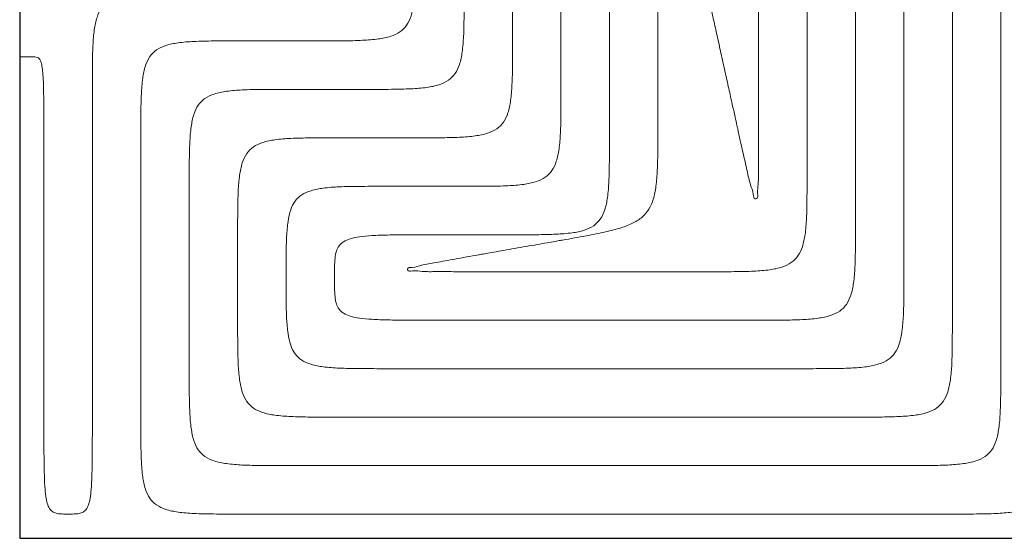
# Model space of a CAD drawing. Header units: millimetres. Extents: x 206445 to 335272, y 14092 to 100072.
# Tile 22 of 38: x 320412 to 322445, y 44439 to 45508. Entities that reach past the tile are written whole.
import ezdxf
from ezdxf.lldxf.tags import DXFTag

# ---------------------------------------------------------------- set-up
doc = ezdxf.new("R2010")
doc.units = ezdxf.units.MM
doc.layers.add('IS_Ogrzewanie_płaszczyznowe', color=7, linetype='SOLID', true_color=0x008000)
doc.layers.add('IS_Rys.pętli_o.p._Powrót', color=251, linetype='DASH', lineweight=0)
doc.layers.add('IS_Rys.pętli_o.p._Zasilanie', color=76, linetype='SOLID', lineweight=0)
tags = doc.linetypes.add('DASH', pattern=[15, 10, -5]).pattern_tags.tags
tags[6:7] = [DXFTag(74, 4), DXFTag(75, 0), DXFTag(340, '0'), DXFTag(46, 0.0), DXFTag(50, 0.0), DXFTag(44, 0.0), DXFTag(45, 0.0)]
tags[4:5] = [DXFTag(74, 4), DXFTag(75, 0), DXFTag(340, '0'), DXFTag(46, 0.0), DXFTag(50, 0.0), DXFTag(44, 0.0), DXFTag(45, 0.0)]
tags = doc.linetypes.add('SOLID', pattern=[10, 10, 0]).pattern_tags.tags
tags[6:7] = [DXFTag(74, 4), DXFTag(75, 0), DXFTag(340, '0'), DXFTag(46, 0.0), DXFTag(50, 0.0), DXFTag(44, 0.0), DXFTag(45, 0.0)]
tags[4:5] = [DXFTag(74, 4), DXFTag(75, 0), DXFTag(340, '0'), DXFTag(46, 0.0), DXFTag(50, 0.0), DXFTag(44, 0.0), DXFTag(45, 0.0)]

msp = doc.modelspace()

# ---------------------------------------------------------------- linework, layer by layer
at = {"layer": 'IS_Ogrzewanie_płaszczyznowe'}
for p, q in [((320412.1, 45870.7), (320412.1, 44438.5)), ((320412.1, 44438.5), (322587.7, 44438.5))]:
    msp.add_line(p, q, dxfattribs=at)
at = {"layer": 'IS_Rys.pętli_o.p._Powrót', "ltscale": 10}
for points, knots in [([(322337.7, 46327.8), (322337.7, 46316.7), (322337.7, 46274.8), (322337.7, 46187.3), (322337.7, 46054.2), (322337.7, 45888.8), (322337.7, 45703.9), (322337.7, 45512.5), (322337.7, 45327.6), (322337.7, 45162.1), (322337.7, 45029.1), (322337.7, 44941.5), (322337.7, 44899.7), (322337.7, 44888.5)], [0, 0, 0, 0, 3.352239, 12.543862, 26.277228, 43.254696, 62.178625, 81.751375, 100.675304, 117.652772, 131.386138, 140.577761, 143.93, 143.93, 143.93, 143.93]), ([(322137.7, 46127.8), (322137.7, 46119.8), (322137.7, 46089.6), (322137.7, 46026.3), (322137.7, 45930.3), (322137.7, 45810.8), (322137.7, 45677.3), (322137.7, 45539.1), (322137.7, 45405.6), (322137.7, 45286.1), (322137.7, 45190), (322137.7, 45126.8), (322137.7, 45096.6), (322137.7, 45088.5)], [0, 0, 0, 0, 2.420609, 9.057761, 18.974448, 31.233659, 44.898385, 59.031615, 72.696341, 84.955552, 94.872239, 101.509391, 103.93, 103.93, 103.93, 103.93]), ([(321429.7, 45464.7), (321429.7, 45469.1), (321429.7, 45485.2), (321429.7, 45519), (321429.7, 45570.4), (321429.7, 45634.3), (321429.7, 45705.8), (321429.7, 45779.7), (321429.7, 45851.1), (321429.7, 45915), (321429.7, 45966.4), (321429.7, 46000.3), (321429.7, 46016.4), (321429.7, 46020.7)], [0, 0, 0, 0, 1.294943, 4.845593, 10.150681, 16.708941, 24.019102, 31.579898, 38.890059, 45.448319, 50.753407, 54.304057, 55.599, 55.599, 55.599, 55.599]), ([(321629.7, 45264.7), (321629.7, 45269.9), (321629.7, 45289.2), (321629.7, 45329.5), (321629.7, 45390.8), (321629.7, 45467), (321629.7, 45552.2), (321629.7, 45640.4), (321629.7, 45725.6), (321629.7, 45801.8), (321629.7, 45863.1), (321629.7, 45903.4), (321629.7, 45922.7), (321629.7, 45927.8)], [0, 0, 0, 0, 1.544387, 5.778996, 12.106001, 19.927573, 28.645887, 37.663113, 46.381427, 54.202999, 60.530004, 64.764613, 66.309, 66.309, 66.309, 66.309]), ([(321937.7, 45927.8), (321937.7, 45922.9), (321937.7, 45904.3), (321937.7, 45865.4), (321937.7, 45806.3), (321937.7, 45732.8), (321937.7, 45650.7), (321937.7, 45565.7), (321937.7, 45483.5), (321937.7, 45410.1), (321937.7, 45351), (321937.7, 45312.1), (321937.7, 45293.5), (321937.7, 45288.5)], [0, 0, 0, 0, 1.488978, 5.57166, 11.671668, 19.212622, 27.618144, 36.311856, 44.717378, 52.258332, 58.35834, 62.441022, 63.93, 63.93, 63.93, 63.93]), ([(321029.7, 45464.7), (321046.3, 45464.7), (321076.4, 45464.7), (321117.5, 45465.5), (321150.6, 45467.9), (321176.8, 45473), (321197.4, 45482.1), (321212.3, 45497), (321221.4, 45517.6), (321226.5, 45543.8), (321229, 45576.9), (321229.7, 45618), (321229.7, 45648.2), (321229.7, 45664.7)], [0, 0, 0, 0, 4.973727, 9.047211, 12.320392, 14.919985, 17.03704, 18.970826, 21.087881, 23.687474, 26.960655, 31.034139, 36.007866, 36.007866, 36.007866, 36.007866]), ([(321894.5, 45283.8), (321894, 45285.9), (321892.2, 45293.9), (321888.5, 45310.6), (321882.9, 45336), (321875.9, 45367.5), (321868.1, 45402.7), (321860, 45439.2), (321852.2, 45474.5), (321845.3, 45506), (321839.6, 45531.4), (321835.9, 45548.1), (321834.2, 45556.1), (321833.7, 45558.2)], [0, 0, 0, 0, 0.654534, 2.449222, 5.130699, 8.445594, 12.140542, 15.962173, 19.657121, 22.972017, 25.653493, 27.448182, 28.102715, 28.102715, 28.102715, 28.102715]), ([(320662.1, 45264.7), (320662.1, 45281.3), (320662.1, 45311.5), (320662.8, 45352.5), (320665.3, 45385.6), (320670.4, 45411.9), (320679.5, 45432.5), (320694.4, 45447.4), (320715, 45456.5), (320741.2, 45461.6), (320774.3, 45464), (320815.4, 45464.8), (320845.5, 45464.7), (320862.1, 45464.7)], [0, 0, 0, 0, 4.973727, 9.047211, 12.320392, 14.919985, 17.03704, 18.970826, 21.087881, 23.687474, 26.960655, 31.034139, 36.007866, 36.007866, 36.007866, 36.007866]), ([(320862.1, 45464.7), (320863.4, 45464.7), (320868.3, 45464.7), (320878.5, 45464.7), (320894, 45464.7), (320913.2, 45464.7), (320934.8, 45464.7), (320957, 45464.7), (320978.6, 45464.7), (320997.8, 45464.7), (321013.3, 45464.7), (321023.5, 45464.7), (321028.4, 45464.7), (321029.7, 45464.7)], [0, 0, 0, 0, 0.390353, 1.460676, 3.059865, 5.036814, 7.240421, 9.519579, 11.723186, 13.700135, 15.299324, 16.369647, 16.76, 16.76, 16.76, 16.76]), ([(321229.7, 45264.7), (321246.3, 45264.7), (321276.4, 45264.7), (321317.5, 45265.5), (321350.6, 45267.9), (321376.8, 45273), (321397.4, 45282.1), (321412.3, 45297), (321421.4, 45317.6), (321426.5, 45343.8), (321429, 45376.9), (321429.7, 45418), (321429.7, 45448.2), (321429.7, 45464.7)], [0, 0, 0, 0, 4.973727, 9.047211, 12.320392, 14.919985, 17.03704, 18.970826, 21.087881, 23.687474, 26.960655, 31.034139, 36.007866, 36.007866, 36.007866, 36.007866]), ([(321937.7, 45288.5), (321937.7, 45272), (321937.9, 45242.1), (321937.2, 45202.9), (321937.9, 45171.8), (321934.5, 45154.4), (321936.8, 45139.4), (321927.6, 45138.4), (321926.6, 45153.5), (321919.5, 45169.8), (321913.5, 45200.3), (321904.4, 45238.4), (321898, 45267.7), (321894.5, 45283.8)], [0, 0, 0, 0, 4.959034, 8.928529, 11.911127, 13.911363, 14.943973, 15.241372, 16.273982, 18.274218, 21.256816, 25.226311, 30.185345, 30.185345, 30.185345, 30.185345]), ([(320662.1, 44688.5), (320662.1, 44693), (320662.1, 44709.7), (320662.1, 44744.8), (320662.1, 44798.1), (320662.1, 44864.3), (320662.1, 44938.3), (320662.1, 45015), (320662.1, 45089), (320662.1, 45155.2), (320662.1, 45208.5), (320662.1, 45243.5), (320662.1, 45260.3), (320662.1, 45264.7)], [0, 0, 0, 0, 1.342037, 5.021815, 10.519837, 17.316604, 24.892618, 32.728382, 40.304396, 47.101163, 52.599185, 56.278963, 57.621, 57.621, 57.621, 57.621]), ([(320862.1, 45064.7), (320862.1, 45081.3), (320862.1, 45111.5), (320862.8, 45152.5), (320865.3, 45185.6), (320870.4, 45211.9), (320879.5, 45232.5), (320894.4, 45247.4), (320915, 45256.5), (320941.2, 45261.6), (320974.3, 45264), (321015.4, 45264.8), (321045.5, 45264.7), (321062.1, 45264.7)], [0, 0, 0, 0, 4.973727, 9.047211, 12.320392, 14.919985, 17.03704, 18.970826, 21.087881, 23.687474, 26.960655, 31.034139, 36.007866, 36.007866, 36.007866, 36.007866]), ([(321062.1, 45264.7), (321063.4, 45264.7), (321068.3, 45264.7), (321078.5, 45264.7), (321094, 45264.7), (321113.2, 45264.7), (321134.8, 45264.7), (321157, 45264.7), (321178.6, 45264.7), (321197.8, 45264.7), (321213.3, 45264.7), (321223.5, 45264.7), (321228.4, 45264.7), (321229.7, 45264.7)], [0, 0, 0, 0, 0.390353, 1.460676, 3.059865, 5.036814, 7.240421, 9.519579, 11.723186, 13.700135, 15.299324, 16.369647, 16.76, 16.76, 16.76, 16.76]), ([(321429.7, 45064.7), (321446.3, 45064.7), (321476.4, 45064.7), (321517.5, 45065.5), (321550.6, 45067.9), (321576.8, 45073), (321597.4, 45082.1), (321612.3, 45097), (321621.4, 45117.6), (321626.5, 45143.8), (321629, 45176.9), (321629.7, 45218), (321629.7, 45248.2), (321629.7, 45264.7)], [0, 0, 0, 0, 4.973727, 9.047211, 12.320392, 14.919985, 17.03704, 18.970826, 21.087881, 23.687474, 26.960655, 31.034139, 36.007866, 36.007866, 36.007866, 36.007866]), ([(322137.7, 45088.5), (322137.7, 45072), (322137.7, 45041.8), (322137, 45000.7), (322134.5, 44967.6), (322129.4, 44941.4), (322120.3, 44920.8), (322105.4, 44905.9), (322084.8, 44896.8), (322058.6, 44891.7), (322025.5, 44889.3), (321984.4, 44888.5), (321954.3, 44888.5), (321937.7, 44888.5)], [0, 0, 0, 0, 4.973727, 9.047211, 12.320392, 14.919985, 17.03704, 18.970826, 21.087881, 23.687474, 26.960655, 31.034139, 36.007866, 36.007866, 36.007866, 36.007866]), ([(320862.1, 44888.5), (320862.1, 44889.9), (320862.1, 44895), (320862.1, 44905.7), (320862.1, 44922), (320862.1, 44942.3), (320862.1, 44964.9), (320862.1, 44988.4), (320862.1, 45011), (320862.1, 45031.2), (320862.1, 45047.5), (320862.1, 45058.3), (320862.1, 45063.4), (320862.1, 45064.7)], [0, 0, 0, 0, 0.410406, 1.535715, 3.217057, 5.295567, 7.612378, 10.008622, 12.325433, 14.403943, 16.085285, 17.210594, 17.621, 17.621, 17.621, 17.621]), ([(321062.1, 44976.6), (321062.1, 44983.9), (321062.1, 44997.2), (321062.8, 45015.4), (321065.3, 45030.3), (321071, 45042.5), (321081.2, 45051.6), (321095.9, 45057.4), (321115.6, 45061.2), (321141.4, 45063.4), (321174.3, 45064.4), (321215.4, 45064.8), (321245.5, 45064.7), (321262.1, 45064.7)], [0, 0, 0, 0, 2.191092, 3.988047, 5.452567, 6.701795, 7.945536, 9.439729, 11.39032, 13.941548, 17.204678, 21.277068, 26.250777, 26.250777, 26.250777, 26.250777]), ([(321262.1, 45064.7), (321263.4, 45064.7), (321268.3, 45064.7), (321278.5, 45064.7), (321294, 45064.7), (321313.2, 45064.7), (321334.8, 45064.7), (321357, 45064.7), (321378.6, 45064.7), (321397.8, 45064.7), (321413.3, 45064.7), (321423.5, 45064.7), (321428.4, 45064.7), (321429.7, 45064.7)], [0, 0, 0, 0, 0.390353, 1.460676, 3.059865, 5.036814, 7.240421, 9.519579, 11.723186, 13.700135, 15.299324, 16.369647, 16.76, 16.76, 16.76, 16.76]), ([(321262.1, 44888.5), (321245.5, 44888.5), (321215.4, 44888.5), (321174.3, 44888.9), (321141.4, 44889.9), (321115.6, 44892.1), (321095.9, 44895.8), (321081.2, 44901.7), (321071, 44910.7), (321065.3, 44923), (321062.8, 44937.9), (321062.1, 44956), (321062.1, 44969.3), (321062.1, 44976.6)], [0, 0, 0, 0, 4.973708, 9.046098, 12.309229, 14.860457, 16.811047, 18.305241, 19.548982, 20.798209, 22.26273, 24.059684, 26.250777, 26.250777, 26.250777, 26.250777]), ([(321062.1, 44688.5), (321045.5, 44688.5), (321015.4, 44688.5), (320974.3, 44689.3), (320941.2, 44691.7), (320915, 44696.8), (320894.4, 44705.9), (320879.5, 44720.8), (320870.4, 44741.4), (320865.3, 44767.6), (320862.8, 44800.7), (320862.1, 44841.8), (320862.1, 44872), (320862.1, 44888.5)], [0, 0, 0, 0, 4.973727, 9.047211, 12.320392, 14.919985, 17.03704, 18.970826, 21.087881, 23.687474, 26.960655, 31.034139, 36.007866, 36.007866, 36.007866, 36.007866]), ([(321937.7, 44888.5), (321932.5, 44888.5), (321912.8, 44888.5), (321871.7, 44888.5), (321809.3, 44888.5), (321731.6, 44888.5), (321644.8, 44888.5), (321555, 44888.5), (321468.2, 44888.5), (321390.5, 44888.5), (321328.1, 44888.5), (321287, 44888.5), (321267.3, 44888.5), (321262.1, 44888.5)], [0, 0, 0, 0, 1.573524, 5.888024, 12.334395, 20.303531, 29.186326, 38.373674, 47.256469, 55.225605, 61.671976, 65.986476, 67.56, 67.56, 67.56, 67.56]), ([(322337.7, 44888.5), (322337.7, 44872), (322337.7, 44841.8), (322337, 44800.7), (322334.5, 44767.6), (322329.4, 44741.4), (322320.3, 44720.8), (322305.4, 44705.9), (322284.8, 44696.8), (322258.6, 44691.7), (322225.5, 44689.3), (322184.4, 44688.5), (322154.3, 44688.5), (322137.7, 44688.5)], [0, 0, 0, 0, 4.973727, 9.047211, 12.320392, 14.919985, 17.03704, 18.970826, 21.087881, 23.687474, 26.960655, 31.034139, 36.007866, 36.007866, 36.007866, 36.007866]), ([(320862.1, 44488.5), (320845.5, 44488.5), (320815.4, 44488.5), (320774.3, 44489.3), (320741.2, 44491.7), (320715, 44496.8), (320694.4, 44505.9), (320679.5, 44520.8), (320670.4, 44541.4), (320665.3, 44567.6), (320662.8, 44600.7), (320662.1, 44641.8), (320662.1, 44672), (320662.1, 44688.5)], [0, 0, 0, 0, 4.973727, 9.047211, 12.320392, 14.919985, 17.03704, 18.970826, 21.087881, 23.687474, 26.960655, 31.034139, 36.007866, 36.007866, 36.007866, 36.007866]), ([(322137.7, 44688.5), (322129.4, 44688.5), (322098.1, 44688.5), (322032.6, 44688.5), (321933.2, 44688.5), (321809.6, 44688.5), (321671.4, 44688.5), (321528.4, 44688.5), (321390.2, 44688.5), (321266.6, 44688.5), (321167.2, 44688.5), (321101.7, 44688.5), (321070.5, 44688.5), (321062.1, 44688.5)], [0, 0, 0, 0, 2.505154, 9.374125, 19.637175, 32.324568, 46.466566, 61.093434, 75.235432, 87.922825, 98.185875, 105.054846, 107.56, 107.56, 107.56, 107.56]), ([(322537.7, 44688.5), (322537.7, 44672), (322537.7, 44641.8), (322537, 44600.7), (322534.5, 44567.6), (322529.4, 44541.4), (322520.3, 44520.8), (322505.4, 44505.9), (322484.8, 44496.8), (322458.6, 44491.7), (322425.5, 44489.3), (322384.4, 44488.5), (322354.3, 44488.5), (322337.7, 44488.5)], [0, 0, 0, 0, 4.973727, 9.047211, 12.320392, 14.919985, 17.03704, 18.970826, 21.087881, 23.687474, 26.960655, 31.034139, 36.007866, 36.007866, 36.007866, 36.007866]), ([(322337.7, 44488.5), (322326.2, 44488.5), (322283.4, 44488.5), (322193.6, 44488.5), (322057.2, 44488.5), (321887.6, 44488.5), (321698, 44488.5), (321501.8, 44488.5), (321312.2, 44488.5), (321142.6, 44488.5), (321006.2, 44488.5), (320916.4, 44488.5), (320873.6, 44488.5), (320862.1, 44488.5)], [0, 0, 0, 0, 3.436784, 12.860225, 26.939955, 44.345605, 63.746807, 83.813193, 103.214395, 120.620045, 134.699775, 144.123216, 147.56, 147.56, 147.56, 147.56])]:
    msp.add_open_spline(points, degree=3, knots=knots, dxfattribs=at)
at = {"layer": 'IS_Rys.pętli_o.p._Zasilanie', "ltscale": 10}
for points, knots in [([(322437.7, 46427.8), (322437.7, 46415.1), (322437.7, 46367.5), (322437.7, 46267.7), (322437.7, 46116.2), (322437.7, 45927.8), (322437.7, 45717.2), (322437.7, 45499.2), (322437.7, 45288.6), (322437.7, 45100.1), (322437.7, 44948.6), (322437.7, 44848.9), (322437.7, 44801.3), (322437.7, 44788.5)], [0, 0, 0, 0, 3.818054, 14.286912, 29.928618, 49.265214, 70.818745, 93.111255, 114.664786, 134.001382, 149.643088, 160.111946, 163.93, 163.93, 163.93, 163.93]), ([(322237.7, 46227.8), (322237.7, 46218.2), (322237.7, 46182.2), (322237.7, 46106.8), (322237.7, 45992.3), (322237.7, 45849.8), (322237.7, 45690.6), (322237.7, 45525.8), (322237.7, 45366.6), (322237.7, 45224.1), (322237.7, 45109.6), (322237.7, 45034.2), (322237.7, 44998.2), (322237.7, 44988.5)], [0, 0, 0, 0, 2.886424, 10.800811, 22.625838, 37.244177, 53.538505, 70.391495, 86.685823, 101.304162, 113.129189, 121.043576, 123.93, 123.93, 123.93, 123.93]), ([(321529.7, 45364.7), (321529.7, 45369.9), (321529.7, 45389.2), (321529.7, 45429.5), (321529.7, 45490.8), (321529.7, 45567), (321529.7, 45652.2), (321529.7, 45740.4), (321529.7, 45825.6), (321529.7, 45901.8), (321529.7, 45963.1), (321529.7, 46003.4), (321529.7, 46022.7), (321529.7, 46027.8)], [0, 0, 0, 0, 1.544387, 5.778996, 12.106001, 19.927573, 28.645887, 37.663113, 46.381427, 54.202999, 60.530004, 64.764613, 66.309, 66.309, 66.309, 66.309]), ([(322037.7, 46027.8), (322037.7, 46021.3), (322037.7, 45996.9), (322037.7, 45945.9), (322037.7, 45868.3), (322037.7, 45771.8), (322037.7, 45664), (322037.7, 45552.4), (322037.7, 45444.5), (322037.7, 45348.1), (322037.7, 45270.5), (322037.7, 45219.4), (322037.7, 45195), (322037.7, 45188.5)], [0, 0, 0, 0, 1.954793, 7.314711, 15.323058, 25.22314, 36.258264, 47.671736, 58.70686, 68.606942, 76.615289, 81.975207, 83.93, 83.93, 83.93, 83.93]), ([(321729.7, 45288.5), (321729.7, 45292.7), (321729.7, 45308.4), (321729.7, 45341.2), (321729.7, 45391), (321729.7, 45453), (321729.7, 45522.3), (321729.7, 45594), (321729.7, 45663.3), (321729.7, 45725.3), (321729.7, 45775.2), (321729.7, 45808), (321729.7, 45823.6), (321729.7, 45827.8)], [0, 0, 0, 0, 1.256071, 4.700135, 9.845973, 16.207363, 23.298084, 30.631916, 37.722637, 44.084027, 49.229865, 52.673929, 53.93, 53.93, 53.93, 53.93]), ([(320562.1, 45364.7), (320562.1, 45381.3), (320562.1, 45411.5), (320562.8, 45452.5), (320565.3, 45485.6), (320570.4, 45511.9), (320579.5, 45532.5), (320594.4, 45547.4), (320615, 45556.5), (320641.2, 45561.6), (320674.3, 45564), (320715.4, 45564.8), (320745.5, 45564.7), (320762.1, 45564.7)], [0, 0, 0, 0, 4.973727, 9.047211, 12.320392, 14.919985, 17.03704, 18.970826, 21.087881, 23.687474, 26.960655, 31.034139, 36.007866, 36.007866, 36.007866, 36.007866]), ([(321129.7, 45364.7), (321146.3, 45364.7), (321176.4, 45364.7), (321217.5, 45365.5), (321250.6, 45367.9), (321276.8, 45373), (321297.4, 45382.1), (321312.3, 45397), (321321.4, 45417.6), (321326.5, 45443.8), (321329, 45476.9), (321329.7, 45518), (321329.7, 45548.2), (321329.7, 45564.7)], [0, 0, 0, 0, 4.973727, 9.047211, 12.320392, 14.919985, 17.03704, 18.970826, 21.087881, 23.687474, 26.960655, 31.034139, 36.007866, 36.007866, 36.007866, 36.007866]), ([(320412.1, 45431.9), (320412.3, 45431.9), (320413, 45431.9), (320414.5, 45431.9), (320416.9, 45431.9), (320419.7, 45431.9), (320422.9, 45431.9), (320426.3, 45431.9), (320429.5, 45431.9), (320432.3, 45431.9), (320434.7, 45431.9), (320436.2, 45431.9), (320436.9, 45431.9), (320437.1, 45431.9)], [0, 0, 0, 0, 0.058227, 0.217881, 0.456424, 0.751315, 1.080015, 1.419985, 1.748685, 2.043576, 2.282119, 2.441773, 2.5, 2.5, 2.5, 2.5]), ([(320437.1, 45431.9), (320439.2, 45431.9), (320443, 45432), (320448.5, 45431.1), (320453.2, 45427.8), (320456.3, 45421.4), (320458.5, 45411.8), (320460.1, 45397.7), (320461.1, 45378.3), (320461.7, 45352.6), (320462, 45319.7), (320462.1, 45278.7), (320462.1, 45248.5), (320462.1, 45231.9)], [0, 0, 0, 0, 0.621895, 1.141664, 1.639297, 2.279506, 3.226642, 4.604676, 6.516452, 9.056847, 12.317749, 16.389896, 21.3636, 21.3636, 21.3636, 21.3636]), ([(320562.1, 44688.5), (320562.1, 44693.8), (320562.1, 44713.4), (320562.1, 44754.6), (320562.1, 44817.1), (320562.1, 44894.8), (320562.1, 44981.7), (320562.1, 45071.6), (320562.1, 45158.5), (320562.1, 45236.2), (320562.1, 45298.7), (320562.1, 45339.8), (320562.1, 45359.5), (320562.1, 45364.7)], [0, 0, 0, 0, 1.574944, 5.89334, 12.345532, 20.321863, 29.212678, 38.408322, 47.299137, 55.275468, 61.72766, 66.046056, 67.621, 67.621, 67.621, 67.621]), ([(320762.1, 45164.7), (320762.1, 45181.3), (320762.1, 45211.5), (320762.8, 45252.5), (320765.3, 45285.6), (320770.4, 45311.9), (320779.5, 45332.5), (320794.4, 45347.4), (320815, 45356.5), (320841.2, 45361.6), (320874.3, 45364), (320915.4, 45364.8), (320945.5, 45364.7), (320962.1, 45364.7)], [0, 0, 0, 0, 4.973727, 9.047211, 12.320392, 14.919985, 17.03704, 18.970826, 21.087881, 23.687474, 26.960655, 31.034139, 36.007866, 36.007866, 36.007866, 36.007866]), ([(320962.1, 45364.7), (320963.4, 45364.7), (320968.3, 45364.7), (320978.5, 45364.7), (320994, 45364.7), (321013.2, 45364.7), (321034.8, 45364.7), (321057, 45364.7), (321078.6, 45364.7), (321097.8, 45364.7), (321113.3, 45364.7), (321123.5, 45364.7), (321128.4, 45364.7), (321129.7, 45364.7)], [0, 0, 0, 0, 0.390353, 1.460676, 3.059865, 5.036814, 7.240421, 9.519579, 11.723186, 13.700135, 15.299324, 16.369647, 16.76, 16.76, 16.76, 16.76]), ([(321329.7, 45164.7), (321346.3, 45164.7), (321376.4, 45164.7), (321417.5, 45165.5), (321450.6, 45167.9), (321476.8, 45173), (321497.4, 45182.1), (321512.3, 45197), (321521.4, 45217.6), (321526.5, 45243.8), (321529, 45276.9), (321529.7, 45318), (321529.7, 45348.2), (321529.7, 45364.7)], [0, 0, 0, 0, 4.973727, 9.047211, 12.320392, 14.919985, 17.03704, 18.970826, 21.087881, 23.687474, 26.960655, 31.034139, 36.007866, 36.007866, 36.007866, 36.007866]), ([(321532.7, 45053.8), (321549.1, 45056.7), (321578.8, 45061.9), (321619.4, 45069.8), (321652.1, 45078.1), (321678, 45087.8), (321698.1, 45100.5), (321712.5, 45117.6), (321721.5, 45139.6), (321726.5, 45166.8), (321729, 45200.4), (321729.7, 45241.7), (321729.7, 45271.9), (321729.7, 45288.5)], [0, 0, 0, 0, 4.976333, 9.068021, 12.390184, 15.082361, 17.338225, 19.433068, 21.688931, 24.381109, 27.703272, 31.79496, 36.771293, 36.771293, 36.771293, 36.771293]), ([(320462.1, 45231.9), (320462.1, 45227.7), (320462.1, 45211.9), (320462.1, 45178.9), (320462.1, 45128.6), (320462.1, 45066.2), (320462.1, 44996.4), (320462.1, 44924.1), (320462.1, 44854.3), (320462.1, 44791.8), (320462.1, 44741.6), (320462.1, 44708.5), (320462.1, 44692.8), (320462.1, 44688.5)], [0, 0, 0, 0, 1.26562, 4.735868, 9.920826, 16.330579, 23.475207, 30.864793, 38.009421, 44.419174, 49.604132, 53.07438, 54.34, 54.34, 54.34, 54.34]), ([(322037.7, 45188.5), (322037.7, 45172), (322037.7, 45141.8), (322037, 45100.7), (322034.5, 45067.6), (322029.4, 45041.4), (322020.3, 45020.8), (322005.4, 45005.9), (321984.8, 44996.8), (321958.6, 44991.7), (321925.5, 44989.3), (321884.4, 44988.5), (321854.3, 44988.5), (321837.7, 44988.5)], [0, 0, 0, 0, 4.973727, 9.047211, 12.320392, 14.919985, 17.03704, 18.970826, 21.087881, 23.687474, 26.960655, 31.034139, 36.007866, 36.007866, 36.007866, 36.007866]), ([(320762.1, 44788.5), (320762.1, 44791.5), (320762.1, 44802.4), (320762.1, 44825.3), (320762.1, 44860), (320762.1, 44903.3), (320762.1, 44951.6), (320762.1, 45001.7), (320762.1, 45050), (320762.1, 45093.2), (320762.1, 45128), (320762.1, 45150.9), (320762.1, 45161.8), (320762.1, 45164.7)], [0, 0, 0, 0, 0.876222, 3.278765, 6.868447, 11.306086, 16.252498, 21.368502, 26.314914, 30.752553, 34.342235, 36.744778, 37.621, 37.621, 37.621, 37.621]), ([(320962.1, 44976.6), (320962.1, 44992.2), (320962.1, 45020.6), (320962.8, 45059.2), (320965.3, 45090.4), (320970.4, 45115.1), (320979.6, 45134.6), (320994.5, 45148.5), (321015, 45157), (321041.2, 45161.8), (321074.3, 45164.1), (321115.4, 45164.8), (321145.5, 45164.7), (321162.1, 45164.7)], [0, 0, 0, 0, 4.677917, 8.509298, 11.589334, 14.0416, 16.056946, 17.934107, 20.028136, 22.620858, 25.892602, 29.965929, 34.939653, 34.939653, 34.939653, 34.939653]), ([(321162.1, 45164.7), (321163.4, 45164.7), (321168.3, 45164.7), (321178.5, 45164.7), (321194, 45164.7), (321213.2, 45164.7), (321234.8, 45164.7), (321257, 45164.7), (321278.6, 45164.7), (321297.8, 45164.7), (321313.3, 45164.7), (321323.5, 45164.7), (321328.4, 45164.7), (321329.7, 45164.7)], [0, 0, 0, 0, 0.390353, 1.460676, 3.059865, 5.036814, 7.240421, 9.519579, 11.723186, 13.700135, 15.299324, 16.369647, 16.76, 16.76, 16.76, 16.76]), ([(321359.1, 45023.2), (321360.4, 45023.5), (321365.5, 45024.4), (321376, 45026.2), (321392.1, 45029.1), (321412, 45032.6), (321434.4, 45036.5), (321457.4, 45040.6), (321479.8, 45044.5), (321499.7, 45048), (321515.8, 45050.8), (321526.3, 45052.7), (321531.4, 45053.6), (321532.7, 45053.8)], [0, 0, 0, 0, 0.410713, 1.536862, 3.219462, 5.299525, 7.618068, 10.016103, 12.334645, 14.414709, 16.097308, 17.223457, 17.63417, 17.63417, 17.63417, 17.63417]), ([(321362.1, 44988.5), (321345.6, 44988.5), (321315.6, 44988.4), (321276.6, 44989.1), (321245.3, 44988.1), (321228.3, 44991.7), (321213.1, 44988.5), (321212.4, 44997.4), (321227.8, 44996.9), (321244, 45003.4), (321274.9, 45007.9), (321313.3, 45015.3), (321342.8, 45020.4), (321359.1, 45023.2)], [0, 0, 0, 0, 4.958906, 8.927486, 11.907434, 13.901673, 14.919809, 15.157968, 16.176104, 18.170342, 21.150291, 25.11887, 30.077777, 30.077777, 30.077777, 30.077777]), ([(321837.7, 44988.5), (321834, 44988.5), (321820.2, 44988.5), (321791.2, 44988.5), (321747.3, 44988.5), (321692.6, 44988.5), (321631.5, 44988.5), (321568.3, 44988.5), (321507.2, 44988.5), (321452.5, 44988.5), (321408.6, 44988.5), (321379.6, 44988.5), (321365.8, 44988.5), (321362.1, 44988.5)], [0, 0, 0, 0, 1.107708, 4.144974, 8.683005, 14.293013, 20.546206, 27.013794, 33.266987, 38.876995, 43.415026, 46.452292, 47.56, 47.56, 47.56, 47.56]), ([(322237.7, 44988.5), (322237.7, 44972), (322237.7, 44941.8), (322237, 44900.7), (322234.5, 44867.6), (322229.4, 44841.4), (322220.3, 44820.8), (322205.4, 44805.9), (322184.8, 44796.8), (322158.6, 44791.7), (322125.5, 44789.3), (322084.4, 44788.5), (322054.3, 44788.5), (322037.7, 44788.5)], [0, 0, 0, 0, 4.973727, 9.047211, 12.320392, 14.919985, 17.03704, 18.970826, 21.087881, 23.687474, 26.960655, 31.034139, 36.007866, 36.007866, 36.007866, 36.007866]), ([(321162.1, 44788.5), (321145.5, 44788.5), (321115.4, 44788.5), (321074.3, 44789.2), (321041.2, 44791.5), (321015, 44796.3), (320994.5, 44804.8), (320979.6, 44818.7), (320970.4, 44838.2), (320965.3, 44862.9), (320962.8, 44894.1), (320962.1, 44932.7), (320962.1, 44961), (320962.1, 44976.6)], [0, 0, 0, 0, 4.973724, 9.047052, 12.318796, 14.911518, 17.005547, 18.882707, 20.898053, 23.350319, 26.430356, 30.261736, 34.939653, 34.939653, 34.939653, 34.939653]), ([(320962.1, 44588.5), (320945.5, 44588.5), (320915.4, 44588.5), (320874.3, 44589.3), (320841.2, 44591.7), (320815, 44596.8), (320794.4, 44605.9), (320779.5, 44620.8), (320770.4, 44641.4), (320765.3, 44667.6), (320762.8, 44700.7), (320762.1, 44741.8), (320762.1, 44772), (320762.1, 44788.5)], [0, 0, 0, 0, 4.973727, 9.047211, 12.320392, 14.919985, 17.03704, 18.970826, 21.087881, 23.687474, 26.960655, 31.034139, 36.007866, 36.007866, 36.007866, 36.007866]), ([(322037.7, 44788.5), (322030.9, 44788.5), (322005.5, 44788.5), (321952.2, 44788.5), (321871.3, 44788.5), (321770.6, 44788.5), (321658.1, 44788.5), (321541.7, 44788.5), (321429.2, 44788.5), (321328.5, 44788.5), (321247.6, 44788.5), (321194.3, 44788.5), (321168.9, 44788.5), (321162.1, 44788.5)], [0, 0, 0, 0, 2.039339, 7.631074, 15.985785, 26.31405, 37.826446, 49.733554, 61.24595, 71.574215, 79.928926, 85.520661, 87.56, 87.56, 87.56, 87.56]), ([(322437.7, 44788.5), (322437.7, 44772), (322437.7, 44741.8), (322437, 44700.7), (322434.5, 44667.6), (322429.4, 44641.4), (322420.3, 44620.8), (322405.4, 44605.9), (322384.8, 44596.8), (322358.6, 44591.7), (322325.5, 44589.3), (322284.4, 44588.5), (322254.3, 44588.5), (322237.7, 44588.5)], [0, 0, 0, 0, 4.973727, 9.047211, 12.320392, 14.919985, 17.03704, 18.970826, 21.087881, 23.687474, 26.960655, 31.034139, 36.007866, 36.007866, 36.007866, 36.007866]), ([(320462.1, 44688.5), (320462.1, 44672), (320462.1, 44641.8), (320462.3, 44600.8), (320462.9, 44567.9), (320464.1, 44542.1), (320466.2, 44522.6), (320469.4, 44508.4), (320474.1, 44498.3), (320481.1, 44492), (320490, 44489.3), (320500.4, 44488.5), (320508, 44488.5), (320512.1, 44488.5)], [0, 0, 0, 0, 4.973705, 9.045917, 12.307404, 14.850649, 16.772697, 18.182174, 19.215505, 20.059397, 20.923123, 21.946574, 23.190091, 23.190091, 23.190091, 23.190091]), ([(320512.1, 44488.5), (320516.2, 44488.5), (320523.8, 44488.5), (320534.2, 44489.3), (320543.1, 44492), (320550.1, 44498.3), (320554.8, 44508.4), (320558, 44522.6), (320560.1, 44542.1), (320561.3, 44567.9), (320561.9, 44600.8), (320562.1, 44641.8), (320562.1, 44672), (320562.1, 44688.5)], [0, 0, 0, 0, 1.243517, 2.266968, 3.130694, 3.974586, 5.007917, 6.417394, 8.339442, 10.882687, 14.144174, 18.216386, 23.190091, 23.190091, 23.190091, 23.190091]), ([(322237.7, 44588.5), (322227.8, 44588.5), (322190.7, 44588.5), (322113.1, 44588.5), (321995.2, 44588.5), (321848.6, 44588.5), (321684.7, 44588.5), (321515.1, 44588.5), (321351.2, 44588.5), (321204.6, 44588.5), (321086.7, 44588.5), (321009.1, 44588.5), (320972, 44588.5), (320962.1, 44588.5)], [0, 0, 0, 0, 2.970969, 11.117175, 23.288565, 38.335086, 55.106687, 72.453313, 89.224914, 104.271435, 116.442825, 124.589031, 127.56, 127.56, 127.56, 127.56])]:
    msp.add_open_spline(points, degree=3, knots=knots, dxfattribs=at)

doc.saveas('drawing.dxf')
